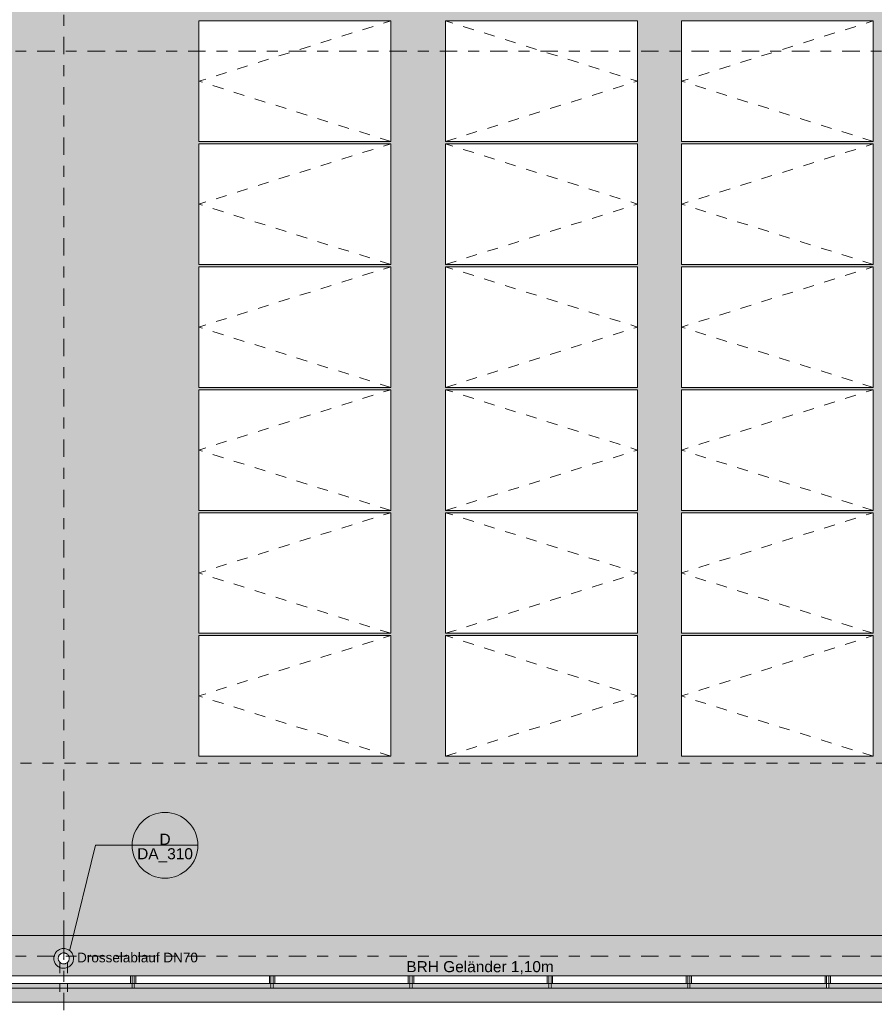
# Model space of a CAD drawing. Header units: metres. Extents: x -180 to 4, y -47 to 4.
# Tile 84 of 256: x -145.42 to -137.63, y -39.89 to -30.91. Entities that reach past the tile are written whole.
import ezdxf

# ---------------------------------------------------------------- set-up
doc = ezdxf.new("R2010")
doc.units = ezdxf.units.M
doc.header["$LTSCALE"] = 0.05
doc.header["$PDMODE"] = 1
doc.header["$PDSIZE"] = -2
for name, pattern in [('Linienart-50', [2.116531, 1.058062, -1.058469]), ('Linienart-53', [5.291531, 3.175, -1.058062, 0.352704, -0.705764]), ('VW-01 Strichlinie kurz', [1.999894, 0.999947, -0.999947])]:
    doc.linetypes.add(name, pattern=pattern)
for name, color, linetype, lineweight, true_color in [('30 -36 Dächer- 3 Dachbeläge', 7, 'Continuous', 15, 0x9999ff), ('30 -36 Dächer- 3 Dachbeläge Gründach', 250, 'Continuous', 9, 0x333333), ('30 -36 Dächer- 4 Dachbekleidungen', 7, 'Continuous', 9, 0xccccff), ('40 -41 Abwasser_Wasser_Gas- 1 Abwasser + sanitäre Anlagen', 7, 'Continuous', 9, 0xff6633), ('40 -44 Elektr. Anlagen- 2 Eigenstromversorgungsanlagen', 7, 'Continuous', 5, 0xff6633), ('70 -72 Beschriftung- 1 Beschriftung allgemein', 7, 'Continuous', 9, 0xff6633), ('70 -72 Beschriftung- 7 Detailverweise', 7, 'Continuous', 9, 0x00dd00), ('Dachflächen Moblierung', 7, 'Continuous', 9, 0x888888)]:
    doc.layers.add(name, color=color, linetype=linetype, lineweight=lineweight, true_color=true_color)
for name, color, linetype, lineweight in [('40 -41 Abwasser_Wasser_Gas- 2 Wasser-1', 7, 'Continuous', 15), ('60- 61 allgemeine Ausstattung- 4 Terrassen', 7, 'Continuous', 9), ('70 -71 Achsen- 1 Gebäudeachsen', 7, 'Linienart-53', 18), ('Keine', 7, 'Continuous', 9)]:
    doc.layers.add(name, color=color, linetype=linetype, lineweight=lineweight)
doc.styles.add('Arial', font='arial.ttf')

# ---------------------------------------------------------------- blocks, each defined once
blk = doc.blocks.new('Gruppe-631')
at = {"color": 255, "linetype": 'Continuous', "lineweight": 9, "transparency": 33554687}
blk.add_wipeout([(-143.7888, -36.5242), (-142.0388, -36.5242), (-142.0388, -37.6242), (-143.7888, -37.6242)], dxfattribs=at).dxf.layer = '40 -44 Elektr. Anlagen- 2 Eigenstromversorgungsanlagen'
at = {"layer": '40 -44 Elektr. Anlagen- 2 Eigenstromversorgungsanlagen', "color": 7, "linetype": 'Continuous', "lineweight": 9, "transparency": 33554687, "flags": 128}
blk.add_lwpolyline([(-143.7888, -36.5242), (-142.0388, -36.5242), (-142.0388, -37.6242), (-143.7888, -37.6242)], close=True, dxfattribs=at)
at = {"layer": 'Dachflächen Moblierung', "color": 8, "linetype": 'VW-01 Strichlinie kurz', "lineweight": 5, "flags": 128}
blk.add_lwpolyline([(-142.0388, -37.6242), (-143.7888, -37.0742), (-142.0388, -36.5242)], dxfattribs=at)
blk = doc.blocks.new('Gruppe-632')
at = {"color": 255, "linetype": 'Continuous', "lineweight": 9, "transparency": 33554687}
blk.add_wipeout([(-143.7888, -35.4032), (-142.0388, -35.4032), (-142.0388, -36.5032), (-143.7888, -36.5032)], dxfattribs=at).dxf.layer = '40 -44 Elektr. Anlagen- 2 Eigenstromversorgungsanlagen'
at = {"layer": '40 -44 Elektr. Anlagen- 2 Eigenstromversorgungsanlagen', "color": 7, "linetype": 'Continuous', "lineweight": 9, "transparency": 33554687, "flags": 128}
blk.add_lwpolyline([(-143.7888, -35.4032), (-142.0388, -35.4032), (-142.0388, -36.5032), (-143.7888, -36.5032)], close=True, dxfattribs=at)
at = {"layer": 'Dachflächen Moblierung', "color": 8, "linetype": 'VW-01 Strichlinie kurz', "lineweight": 5, "flags": 128}
blk.add_lwpolyline([(-142.0388, -36.5032), (-143.7888, -35.9532), (-142.0388, -35.4032)], dxfattribs=at)
blk = doc.blocks.new('Gruppe-633')
at = {"color": 255, "linetype": 'Continuous', "lineweight": 9, "transparency": 33554687}
blk.add_wipeout([(-143.7888, -34.2822), (-142.0388, -34.2822), (-142.0388, -35.3822), (-143.7888, -35.3822)], dxfattribs=at).dxf.layer = '40 -44 Elektr. Anlagen- 2 Eigenstromversorgungsanlagen'
at = {"layer": '40 -44 Elektr. Anlagen- 2 Eigenstromversorgungsanlagen', "color": 7, "linetype": 'Continuous', "lineweight": 9, "transparency": 33554687, "flags": 128}
blk.add_lwpolyline([(-143.7888, -34.2822), (-142.0388, -34.2822), (-142.0388, -35.3822), (-143.7888, -35.3822)], close=True, dxfattribs=at)
at = {"layer": 'Dachflächen Moblierung', "color": 8, "linetype": 'VW-01 Strichlinie kurz', "lineweight": 5, "flags": 128}
blk.add_lwpolyline([(-142.0388, -35.3822), (-143.7888, -34.8322), (-142.0388, -34.2822)], dxfattribs=at)
blk = doc.blocks.new('Gruppe-634')
at = {"color": 255, "linetype": 'Continuous', "lineweight": 9, "transparency": 33554687}
blk.add_wipeout([(-143.7888, -33.1612), (-142.0388, -33.1612), (-142.0388, -34.2612), (-143.7888, -34.2612)], dxfattribs=at).dxf.layer = '40 -44 Elektr. Anlagen- 2 Eigenstromversorgungsanlagen'
at = {"layer": '40 -44 Elektr. Anlagen- 2 Eigenstromversorgungsanlagen', "color": 7, "linetype": 'Continuous', "lineweight": 9, "transparency": 33554687, "flags": 128}
blk.add_lwpolyline([(-143.7888, -33.1612), (-142.0388, -33.1612), (-142.0388, -34.2612), (-143.7888, -34.2612)], close=True, dxfattribs=at)
at = {"layer": 'Dachflächen Moblierung', "color": 8, "linetype": 'VW-01 Strichlinie kurz', "lineweight": 5, "flags": 128}
blk.add_lwpolyline([(-142.0388, -34.2612), (-143.7888, -33.7112), (-142.0388, -33.1612)], dxfattribs=at)
blk = doc.blocks.new('Gruppe-635')
at = {"color": 255, "linetype": 'Continuous', "lineweight": 9, "transparency": 33554687}
blk.add_wipeout([(-143.7888, -32.0402), (-142.0388, -32.0402), (-142.0388, -33.1402), (-143.7888, -33.1402)], dxfattribs=at).dxf.layer = '40 -44 Elektr. Anlagen- 2 Eigenstromversorgungsanlagen'
at = {"layer": '40 -44 Elektr. Anlagen- 2 Eigenstromversorgungsanlagen', "color": 7, "linetype": 'Continuous', "lineweight": 9, "transparency": 33554687, "flags": 128}
blk.add_lwpolyline([(-143.7888, -32.0402), (-142.0388, -32.0402), (-142.0388, -33.1402), (-143.7888, -33.1402)], close=True, dxfattribs=at)
at = {"layer": 'Dachflächen Moblierung', "color": 8, "linetype": 'VW-01 Strichlinie kurz', "lineweight": 5, "flags": 128}
blk.add_lwpolyline([(-142.0388, -33.1402), (-143.7888, -32.5902), (-142.0388, -32.0402)], dxfattribs=at)
blk = doc.blocks.new('Gruppe-636')
at = {"color": 255, "linetype": 'Continuous', "lineweight": 9, "transparency": 33554687}
blk.add_wipeout([(-143.7888, -30.9192), (-142.0388, -30.9192), (-142.0388, -32.0192), (-143.7888, -32.0192)], dxfattribs=at).dxf.layer = '40 -44 Elektr. Anlagen- 2 Eigenstromversorgungsanlagen'
at = {"layer": '40 -44 Elektr. Anlagen- 2 Eigenstromversorgungsanlagen', "color": 7, "linetype": 'Continuous', "lineweight": 9, "transparency": 33554687, "flags": 128}
blk.add_lwpolyline([(-143.7888, -30.9192), (-142.0388, -30.9192), (-142.0388, -32.0192), (-143.7888, -32.0192)], close=True, dxfattribs=at)
at = {"layer": 'Dachflächen Moblierung', "color": 8, "linetype": 'VW-01 Strichlinie kurz', "lineweight": 5, "flags": 128}
blk.add_lwpolyline([(-142.0388, -32.0192), (-143.7888, -31.4692), (-142.0388, -30.9192)], dxfattribs=at)
blk = doc.blocks.new('Gruppe-639')
at = {"color": 255, "linetype": 'Continuous', "lineweight": 9, "transparency": 33554687}
blk.add_wipeout([(-141.5388, -36.5242), (-139.7888, -36.5242), (-139.7888, -37.6242), (-141.5388, -37.6242)], dxfattribs=at).dxf.layer = '40 -44 Elektr. Anlagen- 2 Eigenstromversorgungsanlagen'
at = {"layer": '40 -44 Elektr. Anlagen- 2 Eigenstromversorgungsanlagen', "color": 7, "linetype": 'Continuous', "lineweight": 9, "transparency": 33554687, "flags": 128}
blk.add_lwpolyline([(-141.5388, -36.5242), (-139.7888, -36.5242), (-139.7888, -37.6242), (-141.5388, -37.6242)], close=True, dxfattribs=at)
at = {"layer": 'Dachflächen Moblierung', "color": 8, "linetype": 'VW-01 Strichlinie kurz', "lineweight": 5, "flags": 128}
blk.add_lwpolyline([(-141.5388, -37.6242), (-139.7888, -37.0742), (-141.5388, -36.5242)], dxfattribs=at)
blk = doc.blocks.new('Gruppe-640')
at = {"color": 255, "linetype": 'Continuous', "lineweight": 9, "transparency": 33554687}
blk.add_wipeout([(-141.5388, -35.4032), (-139.7888, -35.4032), (-139.7888, -36.5032), (-141.5388, -36.5032)], dxfattribs=at).dxf.layer = '40 -44 Elektr. Anlagen- 2 Eigenstromversorgungsanlagen'
at = {"layer": '40 -44 Elektr. Anlagen- 2 Eigenstromversorgungsanlagen', "color": 7, "linetype": 'Continuous', "lineweight": 9, "transparency": 33554687, "flags": 128}
blk.add_lwpolyline([(-141.5388, -35.4032), (-139.7888, -35.4032), (-139.7888, -36.5032), (-141.5388, -36.5032)], close=True, dxfattribs=at)
at = {"layer": 'Dachflächen Moblierung', "color": 8, "linetype": 'VW-01 Strichlinie kurz', "lineweight": 5, "flags": 128}
blk.add_lwpolyline([(-141.5388, -36.5032), (-139.7888, -35.9532), (-141.5388, -35.4032)], dxfattribs=at)
blk = doc.blocks.new('Gruppe-641')
at = {"color": 255, "linetype": 'Continuous', "lineweight": 9, "transparency": 33554687}
blk.add_wipeout([(-141.5388, -34.2822), (-139.7888, -34.2822), (-139.7888, -35.3822), (-141.5388, -35.3822)], dxfattribs=at).dxf.layer = '40 -44 Elektr. Anlagen- 2 Eigenstromversorgungsanlagen'
at = {"layer": '40 -44 Elektr. Anlagen- 2 Eigenstromversorgungsanlagen', "color": 7, "linetype": 'Continuous', "lineweight": 9, "transparency": 33554687, "flags": 128}
blk.add_lwpolyline([(-141.5388, -34.2822), (-139.7888, -34.2822), (-139.7888, -35.3822), (-141.5388, -35.3822)], close=True, dxfattribs=at)
at = {"layer": 'Dachflächen Moblierung', "color": 8, "linetype": 'VW-01 Strichlinie kurz', "lineweight": 5, "flags": 128}
blk.add_lwpolyline([(-141.5388, -35.3822), (-139.7888, -34.8322), (-141.5388, -34.2822)], dxfattribs=at)
blk = doc.blocks.new('Gruppe-642')
at = {"color": 255, "linetype": 'Continuous', "lineweight": 9, "transparency": 33554687}
blk.add_wipeout([(-141.5388, -33.1612), (-139.7888, -33.1612), (-139.7888, -34.2612), (-141.5388, -34.2612)], dxfattribs=at).dxf.layer = '40 -44 Elektr. Anlagen- 2 Eigenstromversorgungsanlagen'
at = {"layer": '40 -44 Elektr. Anlagen- 2 Eigenstromversorgungsanlagen', "color": 7, "linetype": 'Continuous', "lineweight": 9, "transparency": 33554687, "flags": 128}
blk.add_lwpolyline([(-141.5388, -33.1612), (-139.7888, -33.1612), (-139.7888, -34.2612), (-141.5388, -34.2612)], close=True, dxfattribs=at)
at = {"layer": 'Dachflächen Moblierung', "color": 8, "linetype": 'VW-01 Strichlinie kurz', "lineweight": 5, "flags": 128}
blk.add_lwpolyline([(-141.5388, -34.2612), (-139.7888, -33.7112), (-141.5388, -33.1612)], dxfattribs=at)
blk = doc.blocks.new('Gruppe-643')
at = {"color": 255, "linetype": 'Continuous', "lineweight": 9, "transparency": 33554687}
blk.add_wipeout([(-141.5388, -32.0402), (-139.7888, -32.0402), (-139.7888, -33.1402), (-141.5388, -33.1402)], dxfattribs=at).dxf.layer = '40 -44 Elektr. Anlagen- 2 Eigenstromversorgungsanlagen'
at = {"layer": '40 -44 Elektr. Anlagen- 2 Eigenstromversorgungsanlagen', "color": 7, "linetype": 'Continuous', "lineweight": 9, "transparency": 33554687, "flags": 128}
blk.add_lwpolyline([(-141.5388, -32.0402), (-139.7888, -32.0402), (-139.7888, -33.1402), (-141.5388, -33.1402)], close=True, dxfattribs=at)
at = {"layer": 'Dachflächen Moblierung', "color": 8, "linetype": 'VW-01 Strichlinie kurz', "lineweight": 5, "flags": 128}
blk.add_lwpolyline([(-141.5388, -33.1402), (-139.7888, -32.5902), (-141.5388, -32.0402)], dxfattribs=at)
blk = doc.blocks.new('Gruppe-644')
at = {"color": 255, "linetype": 'Continuous', "lineweight": 9, "transparency": 33554687}
blk.add_wipeout([(-141.5388, -30.9192), (-139.7888, -30.9192), (-139.7888, -32.0192), (-141.5388, -32.0192)], dxfattribs=at).dxf.layer = '40 -44 Elektr. Anlagen- 2 Eigenstromversorgungsanlagen'
at = {"layer": '40 -44 Elektr. Anlagen- 2 Eigenstromversorgungsanlagen', "color": 7, "linetype": 'Continuous', "lineweight": 9, "transparency": 33554687, "flags": 128}
blk.add_lwpolyline([(-141.5388, -30.9192), (-139.7888, -30.9192), (-139.7888, -32.0192), (-141.5388, -32.0192)], close=True, dxfattribs=at)
at = {"layer": 'Dachflächen Moblierung', "color": 8, "linetype": 'VW-01 Strichlinie kurz', "lineweight": 5, "flags": 128}
blk.add_lwpolyline([(-141.5388, -32.0192), (-139.7888, -31.4692), (-141.5388, -30.9192)], dxfattribs=at)
blk = doc.blocks.new('Gruppe-647')
at = {"color": 255, "linetype": 'Continuous', "lineweight": 9, "transparency": 33554687}
blk.add_wipeout([(-139.3888, -36.5242), (-137.6388, -36.5242), (-137.6388, -37.6242), (-139.3888, -37.6242)], dxfattribs=at).dxf.layer = '40 -44 Elektr. Anlagen- 2 Eigenstromversorgungsanlagen'
at = {"layer": '40 -44 Elektr. Anlagen- 2 Eigenstromversorgungsanlagen', "color": 7, "linetype": 'Continuous', "lineweight": 9, "transparency": 33554687, "flags": 128}
blk.add_lwpolyline([(-139.3888, -36.5242), (-137.6388, -36.5242), (-137.6388, -37.6242), (-139.3888, -37.6242)], close=True, dxfattribs=at)
at = {"layer": 'Dachflächen Moblierung', "color": 8, "linetype": 'VW-01 Strichlinie kurz', "lineweight": 5, "flags": 128}
blk.add_lwpolyline([(-137.6388, -37.6242), (-139.3888, -37.0742), (-137.6388, -36.5242)], dxfattribs=at)
blk = doc.blocks.new('Gruppe-648')
at = {"color": 255, "linetype": 'Continuous', "lineweight": 9, "transparency": 33554687}
blk.add_wipeout([(-139.3888, -35.4032), (-137.6388, -35.4032), (-137.6388, -36.5032), (-139.3888, -36.5032)], dxfattribs=at).dxf.layer = '40 -44 Elektr. Anlagen- 2 Eigenstromversorgungsanlagen'
at = {"layer": '40 -44 Elektr. Anlagen- 2 Eigenstromversorgungsanlagen', "color": 7, "linetype": 'Continuous', "lineweight": 9, "transparency": 33554687, "flags": 128}
blk.add_lwpolyline([(-139.3888, -35.4032), (-137.6388, -35.4032), (-137.6388, -36.5032), (-139.3888, -36.5032)], close=True, dxfattribs=at)
at = {"layer": 'Dachflächen Moblierung', "color": 8, "linetype": 'VW-01 Strichlinie kurz', "lineweight": 5, "flags": 128}
blk.add_lwpolyline([(-137.6388, -36.5032), (-139.3888, -35.9532), (-137.6388, -35.4032)], dxfattribs=at)
blk = doc.blocks.new('Gruppe-649')
at = {"color": 255, "linetype": 'Continuous', "lineweight": 9, "transparency": 33554687}
blk.add_wipeout([(-139.3888, -34.2822), (-137.6388, -34.2822), (-137.6388, -35.3822), (-139.3888, -35.3822)], dxfattribs=at).dxf.layer = '40 -44 Elektr. Anlagen- 2 Eigenstromversorgungsanlagen'
at = {"layer": '40 -44 Elektr. Anlagen- 2 Eigenstromversorgungsanlagen', "color": 7, "linetype": 'Continuous', "lineweight": 9, "transparency": 33554687, "flags": 128}
blk.add_lwpolyline([(-139.3888, -34.2822), (-137.6388, -34.2822), (-137.6388, -35.3822), (-139.3888, -35.3822)], close=True, dxfattribs=at)
at = {"layer": 'Dachflächen Moblierung', "color": 8, "linetype": 'VW-01 Strichlinie kurz', "lineweight": 5, "flags": 128}
blk.add_lwpolyline([(-137.6388, -35.3822), (-139.3888, -34.8322), (-137.6388, -34.2822)], dxfattribs=at)
blk = doc.blocks.new('Gruppe-650')
at = {"color": 255, "linetype": 'Continuous', "lineweight": 9, "transparency": 33554687}
blk.add_wipeout([(-139.3888, -33.1612), (-137.6388, -33.1612), (-137.6388, -34.2612), (-139.3888, -34.2612)], dxfattribs=at).dxf.layer = '40 -44 Elektr. Anlagen- 2 Eigenstromversorgungsanlagen'
at = {"layer": '40 -44 Elektr. Anlagen- 2 Eigenstromversorgungsanlagen', "color": 7, "linetype": 'Continuous', "lineweight": 9, "transparency": 33554687, "flags": 128}
blk.add_lwpolyline([(-139.3888, -33.1612), (-137.6388, -33.1612), (-137.6388, -34.2612), (-139.3888, -34.2612)], close=True, dxfattribs=at)
at = {"layer": 'Dachflächen Moblierung', "color": 8, "linetype": 'VW-01 Strichlinie kurz', "lineweight": 5, "flags": 128}
blk.add_lwpolyline([(-137.6388, -34.2612), (-139.3888, -33.7112), (-137.6388, -33.1612)], dxfattribs=at)
blk = doc.blocks.new('Gruppe-651')
at = {"color": 255, "linetype": 'Continuous', "lineweight": 9, "transparency": 33554687}
blk.add_wipeout([(-139.3888, -32.0402), (-137.6388, -32.0402), (-137.6388, -33.1402), (-139.3888, -33.1402)], dxfattribs=at).dxf.layer = '40 -44 Elektr. Anlagen- 2 Eigenstromversorgungsanlagen'
at = {"layer": '40 -44 Elektr. Anlagen- 2 Eigenstromversorgungsanlagen', "color": 7, "linetype": 'Continuous', "lineweight": 9, "transparency": 33554687, "flags": 128}
blk.add_lwpolyline([(-139.3888, -32.0402), (-137.6388, -32.0402), (-137.6388, -33.1402), (-139.3888, -33.1402)], close=True, dxfattribs=at)
at = {"layer": 'Dachflächen Moblierung', "color": 8, "linetype": 'VW-01 Strichlinie kurz', "lineweight": 5, "flags": 128}
blk.add_lwpolyline([(-137.6388, -33.1402), (-139.3888, -32.5902), (-137.6388, -32.0402)], dxfattribs=at)
blk = doc.blocks.new('Gruppe-652')
at = {"color": 255, "linetype": 'Continuous', "lineweight": 9, "transparency": 33554687}
blk.add_wipeout([(-139.3888, -30.9192), (-137.6388, -30.9192), (-137.6388, -32.0192), (-139.3888, -32.0192)], dxfattribs=at).dxf.layer = '40 -44 Elektr. Anlagen- 2 Eigenstromversorgungsanlagen'
at = {"layer": '40 -44 Elektr. Anlagen- 2 Eigenstromversorgungsanlagen', "color": 7, "linetype": 'Continuous', "lineweight": 9, "transparency": 33554687, "flags": 128}
blk.add_lwpolyline([(-139.3888, -30.9192), (-137.6388, -30.9192), (-137.6388, -32.0192), (-139.3888, -32.0192)], close=True, dxfattribs=at)
at = {"layer": 'Dachflächen Moblierung', "color": 8, "linetype": 'VW-01 Strichlinie kurz', "lineweight": 5, "flags": 128}
blk.add_lwpolyline([(-137.6388, -32.0192), (-139.3888, -31.4692), (-137.6388, -30.9192)], dxfattribs=at)
blk = doc.blocks.new('Gruppe-767')
at = {"layer": '70 -72 Beschriftung- 1 Beschriftung allgemein', "color": 7, "transparency": 33554687}
for name in ['Gruppe-631', 'Gruppe-639', 'Gruppe-647']:
    blk.add_blockref(name, (0, 0), dxfattribs=at)
for name in ['Gruppe-632', 'Gruppe-640', 'Gruppe-648']:
    blk.add_blockref(name, (0, 0), dxfattribs=at)
for name in ['Gruppe-633', 'Gruppe-641', 'Gruppe-649']:
    blk.add_blockref(name, (0, 0), dxfattribs=at)
for name in ['Gruppe-634', 'Gruppe-642', 'Gruppe-650']:
    blk.add_blockref(name, (0, 0), dxfattribs=at)
for name in ['Gruppe-635', 'Gruppe-643', 'Gruppe-651']:
    blk.add_blockref(name, (0, 0), dxfattribs=at)
for name in ['Gruppe-636', 'Gruppe-644', 'Gruppe-652']:
    blk.add_blockref(name, (0, 0), dxfattribs=at)
blk = doc.blocks.new('Gruppe-797')
at = {"layer": '70 -72 Beschriftung- 1 Beschriftung allgemein', "insert": (-144.8988, -39.4148), "char_height": 0.088103, "attachment_point": 1, "line_spacing_factor": 0.969685, "style": 'Arial'}
blk.add_mtext('Drosselablauf DN70', dxfattribs=at)
at = {"color": 255}
blk.add_wipeout([(-144.9777, -39.492), (-144.9804, -39.4962), (-144.9834, -39.5), (-144.9868, -39.5035), (-144.9906, -39.5067), (-144.9946, -39.5095), (-144.9989, -39.5119), (-145.0034, -39.5138), (-145.0081, -39.5153), (-145.0129, -39.5164), (-145.0177, -39.5169), (-145.0226, -39.517), (-145.0275, -39.5166), (-145.0324, -39.5157), (-145.0371, -39.5144), (-145.0416, -39.5126), (-145.046, -39.5103), (-145.0501, -39.5077), (-145.054, -39.5046), (-145.0575, -39.5012), (-145.0607, -39.4975), (-145.0635, -39.4934), (-145.0658, -39.4892), (-145.0678, -39.4847), (-145.0693, -39.48), (-145.0703, -39.4752), (-145.0709, -39.4703), (-145.071, -39.4654), (-145.0706, -39.4605), (-145.0697, -39.4557), (-145.0683, -39.451), (-145.0665, -39.4464), (-145.0643, -39.442), (-145.0616, -39.4379), (-145.0586, -39.4341), (-145.0552, -39.4305), (-145.0514, -39.4274), (-145.0474, -39.4246), (-145.0431, -39.4222), (-145.0386, -39.4202), (-145.0339, -39.4187), (-145.0291, -39.4177), (-145.0243, -39.4171), (-145.0194, -39.4171), (-145.0145, -39.4175), (-145.0096, -39.4183), (-145.0049, -39.4197), (-145.0004, -39.4215), (-144.996, -39.4237), (-144.9919, -39.4264), (-144.988, -39.4294), (-144.9845, -39.4329), (-144.9813, -39.4366), (-144.9785, -39.4406), (-144.9762, -39.4449), (-144.9742, -39.4494), (-144.9727, -39.4541), (-144.9717, -39.4589), (-144.9711, -39.4638), (-144.971, -39.4687), (-144.9714, -39.4736), (-144.9723, -39.4784), (-144.9737, -39.4831), (-144.9755, -39.4877)], dxfattribs=at).dxf.layer = '40 -41 Abwasser_Wasser_Gas- 2 Wasser-1'
at = {"layer": '40 -41 Abwasser_Wasser_Gas- 1 Abwasser + sanitäre Anlagen', "linetype": 'Continuous', "lineweight": 0}
blk.add_hatch(color=30, dxfattribs=at).paths.add_polyline_path([(-145.0202, -39.464), (-145.021, -39.467), (-145.0218, -39.464)])
at = {"layer": '40 -41 Abwasser_Wasser_Gas- 1 Abwasser + sanitäre Anlagen', "linetype": 'Linienart-50'}
for p, q in [((-145.021, -39.2126), (-145.021, -39.467)), ((-145.056, -39.5027), (-145.056, -39.7704)), ((-144.986, -39.5027), (-144.986, -39.7704))]:
    blk.add_line(p, q, dxfattribs=at)
at = {"layer": '40 -41 Abwasser_Wasser_Gas- 1 Abwasser + sanitäre Anlagen', "lineweight": 5, "flags": 128}
blk.add_lwpolyline([(-145.0202, -39.464), (-145.021, -39.467), (-145.0218, -39.464)], close=True, dxfattribs=at)
at = {"layer": '40 -41 Abwasser_Wasser_Gas- 2 Wasser-1'}
blk.add_line((-145.021, -39.467), (-145.021, -39.275), dxfattribs=at)
at = {"layer": '40 -41 Abwasser_Wasser_Gas- 2 Wasser-1', "flags": 128}
for points in [[(-144.9431, -39.512), (-144.9478, -39.5195), (-144.9533, -39.5264), (-144.9595, -39.5327), (-144.9662, -39.5384), (-144.9735, -39.5435), (-144.9812, -39.5478), (-144.9893, -39.5513), (-144.9977, -39.554), (-145.0063, -39.5558), (-145.0151, -39.5568), (-145.0239, -39.557), (-145.0327, -39.5563), (-145.0414, -39.5547), (-145.0499, -39.5523), (-145.0581, -39.549), (-145.066, -39.545), (-145.0734, -39.5402), (-145.0803, -39.5347), (-145.0867, -39.5286), (-145.0924, -39.5218), (-145.0974, -39.5146), (-145.1017, -39.5068), (-145.1052, -39.4987), (-145.1079, -39.4903), (-145.1098, -39.4817), (-145.1108, -39.4729), (-145.111, -39.4641), (-145.1102, -39.4553), (-145.1086, -39.4466), (-145.1062, -39.4381), (-145.103, -39.4299), (-145.0989, -39.422), (-145.0942, -39.4146), (-145.0887, -39.4077), (-145.0825, -39.4014), (-145.0758, -39.3956), (-145.0685, -39.3906), (-145.0608, -39.3863), (-145.0527, -39.3828), (-145.0443, -39.3801), (-145.0357, -39.3782), (-145.0269, -39.3772), (-145.0181, -39.3771), (-145.0093, -39.3778), (-145.0006, -39.3794), (-144.9921, -39.3818), (-144.9839, -39.3851), (-144.976, -39.3891), (-144.9686, -39.3939), (-144.9617, -39.3994), (-144.9553, -39.4055), (-144.9496, -39.4123), (-144.9446, -39.4195), (-144.9403, -39.4272), (-144.9368, -39.4353), (-144.9341, -39.4437), (-144.9322, -39.4524), (-144.9312, -39.4612), (-144.931, -39.47), (-144.9318, -39.4788), (-144.9334, -39.4875), (-144.9358, -39.496), (-144.939, -39.5042)], [(-144.9777, -39.492), (-144.9804, -39.4962), (-144.9834, -39.5), (-144.9868, -39.5035), (-144.9906, -39.5067), (-144.9946, -39.5095), (-144.9989, -39.5119), (-145.0034, -39.5138), (-145.0081, -39.5153), (-145.0129, -39.5164), (-145.0177, -39.5169), (-145.0226, -39.517), (-145.0275, -39.5166), (-145.0324, -39.5157), (-145.0371, -39.5144), (-145.0416, -39.5126), (-145.046, -39.5103), (-145.0501, -39.5077), (-145.054, -39.5046), (-145.0575, -39.5012), (-145.0607, -39.4975), (-145.0635, -39.4934), (-145.0658, -39.4892), (-145.0678, -39.4847), (-145.0693, -39.48), (-145.0703, -39.4752), (-145.0709, -39.4703), (-145.071, -39.4654), (-145.0706, -39.4605), (-145.0697, -39.4557), (-145.0683, -39.451), (-145.0665, -39.4464), (-145.0643, -39.442), (-145.0616, -39.4379), (-145.0586, -39.4341), (-145.0552, -39.4305), (-145.0514, -39.4274), (-145.0474, -39.4246), (-145.0431, -39.4222), (-145.0386, -39.4202), (-145.0339, -39.4187), (-145.0291, -39.4177), (-145.0243, -39.4171), (-145.0194, -39.4171), (-145.0145, -39.4175), (-145.0096, -39.4183), (-145.0049, -39.4197), (-145.0004, -39.4215), (-144.996, -39.4237), (-144.9919, -39.4264), (-144.988, -39.4294), (-144.9845, -39.4329), (-144.9813, -39.4366), (-144.9785, -39.4406), (-144.9762, -39.4449), (-144.9742, -39.4494), (-144.9727, -39.4541), (-144.9717, -39.4589), (-144.9711, -39.4638), (-144.971, -39.4687), (-144.9714, -39.4736), (-144.9723, -39.4784), (-144.9737, -39.4831), (-144.9755, -39.4877)]]:
    blk.add_lwpolyline(points, close=True, dxfattribs=at)
blk = doc.blocks.new('Gruppe-898')
at = {"layer": '70 -72 Beschriftung- 7 Detailverweise'}
blk.add_line((0.935, 0), (0.335, 0), dxfattribs=at)
at = {"layer": '70 -72 Beschriftung- 7 Detailverweise', "flags": 128}
blk.add_lwpolyline([(0.935, 0), (0.9336, -0.0294), (0.9292, -0.0585), (0.9221, -0.0871), (0.9122, -0.1148), (0.8996, -0.1414), (0.8844, -0.1667), (0.8669, -0.1903), (0.8471, -0.2121), (0.8253, -0.2319), (0.8017, -0.2494), (0.7764, -0.2646), (0.7498, -0.2772), (0.7221, -0.2871), (0.6935, -0.2942), (0.6644, -0.2986), (0.635, -0.3), (0.6056, -0.2986), (0.5765, -0.2942), (0.5479, -0.2871), (0.5202, -0.2772), (0.4936, -0.2646), (0.4683, -0.2494), (0.4447, -0.2319), (0.4229, -0.2121), (0.4031, -0.1903), (0.3856, -0.1667), (0.3704, -0.1414), (0.3578, -0.1148), (0.3479, -0.0871), (0.3408, -0.0585), (0.3364, -0.0294), (0.335, 0), (0.3364, 0.0294), (0.3408, 0.0585), (0.3479, 0.0871), (0.3578, 0.1148), (0.3704, 0.1414), (0.3856, 0.1667), (0.4031, 0.1903), (0.4229, 0.2121), (0.4447, 0.2319), (0.4683, 0.2494), (0.4936, 0.2646), (0.5202, 0.2772), (0.5479, 0.2871), (0.5765, 0.2942), (0.6056, 0.2986), (0.635, 0.3), (0.6644, 0.2986), (0.6935, 0.2942), (0.7221, 0.2871), (0.7498, 0.2772), (0.7764, 0.2646), (0.8017, 0.2494), (0.8253, 0.2319), (0.8471, 0.2121), (0.8669, 0.1903), (0.8844, 0.1667), (0.8996, 0.1414), (0.9122, 0.1148), (0.9221, 0.0871), (0.9292, 0.0585), (0.9336, 0.0294)], close=True, dxfattribs=at)
at = {"layer": '70 -72 Beschriftung- 7 Detailverweise'}
blk.add_point((0.635, 0), dxfattribs=at)
at = {"layer": '70 -72 Beschriftung- 7 Detailverweise', "line_spacing_factor": 0.96878, "style": 'Arial'}
for s, insert, char_height, attachment_point in [('D', (0.635, 0.0046), 0.1007, 8), ('DA_310', (0.635, -0.0267), 0.10069, 2)]:
    blk.add_mtext(s, dxfattribs=dict(at, insert=insert, char_height=char_height, attachment_point=attachment_point))
blk = doc.blocks.new('Referenzmarkierung-98')
at = {"layer": '70 -72 Beschriftung- 7 Detailverweise', "transparency": 33554687}
for q in [(-0.2346, -0.954), (0.635, 0)]:
    blk.add_line((0, 0), q, dxfattribs=at)
at = {"layer": '70 -72 Beschriftung- 7 Detailverweise', "color": 7, "transparency": 33554687}
blk.add_blockref('Gruppe-898', (0, 0), dxfattribs=at)
blk = doc.blocks.new('Gruppe-926')
at = {"layer": '70 -72 Beschriftung- 1 Beschriftung allgemein', "insert": (-141.8969, -39.4918), "char_height": 0.100689, "attachment_point": 1, "line_spacing_factor": 0.970891, "style": 'Arial'}
blk.add_mtext('BRH Geländer 1,10m', dxfattribs=at)
blk = doc.blocks.new('Gruppe-1072')
at = {"color": 255}
blk.add_wipeout([(-144.3977, -39.697), (-144.3977, -39.627), (-144.3777, -39.627), (-144.3777, -39.697)], dxfattribs=at).dxf.layer = '30 -36 Dächer- 4 Dachbekleidungen'
at = {"layer": '30 -36 Dächer- 4 Dachbekleidungen', "flags": 128}
for points in [[(-144.4127, -39.697), (-144.4127, -39.627), (-144.3977, -39.627)], [(-144.3977, -39.697), (-144.3977, -39.627), (-144.3777, -39.627), (-144.3777, -39.697)], [(-144.3627, -39.697), (-144.3627, -39.627), (-144.3777, -39.627)]]:
    blk.add_lwpolyline(points, dxfattribs=at)
at = {"color": 255}
blk.add_wipeout([(-144.3777, -39.737), (-144.3777, -39.697), (-144.3977, -39.697), (-144.3977, -39.737)], dxfattribs=at).dxf.layer = '30 -36 Dächer- 4 Dachbekleidungen'
at = {"layer": '30 -36 Dächer- 4 Dachbekleidungen', "flags": 128}
blk.add_lwpolyline([(-144.3777, -39.737), (-144.3777, -39.697), (-144.3977, -39.697), (-144.3977, -39.737)], close=True, dxfattribs=at)
blk = doc.blocks.new('Gruppe-1073')
at = {"color": 255}
blk.add_wipeout([(-143.131, -39.697), (-143.131, -39.627), (-143.111, -39.627), (-143.111, -39.697)], dxfattribs=at).dxf.layer = '30 -36 Dächer- 4 Dachbekleidungen'
at = {"layer": '30 -36 Dächer- 4 Dachbekleidungen', "flags": 128}
for points in [[(-143.146, -39.697), (-143.146, -39.627), (-143.131, -39.627)], [(-143.131, -39.697), (-143.131, -39.627), (-143.111, -39.627), (-143.111, -39.697)], [(-143.096, -39.697), (-143.096, -39.627), (-143.111, -39.627)]]:
    blk.add_lwpolyline(points, dxfattribs=at)
at = {"color": 255}
blk.add_wipeout([(-143.111, -39.737), (-143.111, -39.697), (-143.131, -39.697), (-143.131, -39.737)], dxfattribs=at).dxf.layer = '30 -36 Dächer- 4 Dachbekleidungen'
at = {"layer": '30 -36 Dächer- 4 Dachbekleidungen', "flags": 128}
blk.add_lwpolyline([(-143.111, -39.737), (-143.111, -39.697), (-143.131, -39.697), (-143.131, -39.737)], close=True, dxfattribs=at)
blk = doc.blocks.new('Gruppe-1074')
at = {"color": 255}
blk.add_wipeout([(-141.8643, -39.697), (-141.8643, -39.627), (-141.8443, -39.627), (-141.8443, -39.697)], dxfattribs=at).dxf.layer = '30 -36 Dächer- 4 Dachbekleidungen'
at = {"layer": '30 -36 Dächer- 4 Dachbekleidungen', "flags": 128}
for points in [[(-141.8793, -39.697), (-141.8793, -39.627), (-141.8643, -39.627)], [(-141.8643, -39.697), (-141.8643, -39.627), (-141.8443, -39.627), (-141.8443, -39.697)], [(-141.8293, -39.697), (-141.8293, -39.627), (-141.8443, -39.627)]]:
    blk.add_lwpolyline(points, dxfattribs=at)
at = {"color": 255}
blk.add_wipeout([(-141.8443, -39.737), (-141.8443, -39.697), (-141.8643, -39.697), (-141.8643, -39.737)], dxfattribs=at).dxf.layer = '30 -36 Dächer- 4 Dachbekleidungen'
at = {"layer": '30 -36 Dächer- 4 Dachbekleidungen', "flags": 128}
blk.add_lwpolyline([(-141.8443, -39.737), (-141.8443, -39.697), (-141.8643, -39.697), (-141.8643, -39.737)], close=True, dxfattribs=at)
blk = doc.blocks.new('Gruppe-1075')
at = {"color": 255}
blk.add_wipeout([(-140.5977, -39.697), (-140.5977, -39.627), (-140.5777, -39.627), (-140.5777, -39.697)], dxfattribs=at).dxf.layer = '30 -36 Dächer- 4 Dachbekleidungen'
at = {"layer": '30 -36 Dächer- 4 Dachbekleidungen', "flags": 128}
for points in [[(-140.6127, -39.697), (-140.6127, -39.627), (-140.5977, -39.627)], [(-140.5977, -39.697), (-140.5977, -39.627), (-140.5777, -39.627), (-140.5777, -39.697)], [(-140.5627, -39.697), (-140.5627, -39.627), (-140.5777, -39.627)]]:
    blk.add_lwpolyline(points, dxfattribs=at)
at = {"color": 255}
blk.add_wipeout([(-140.5777, -39.737), (-140.5777, -39.697), (-140.5977, -39.697), (-140.5977, -39.737)], dxfattribs=at).dxf.layer = '30 -36 Dächer- 4 Dachbekleidungen'
at = {"layer": '30 -36 Dächer- 4 Dachbekleidungen', "flags": 128}
blk.add_lwpolyline([(-140.5777, -39.737), (-140.5777, -39.697), (-140.5977, -39.697), (-140.5977, -39.737)], close=True, dxfattribs=at)
blk = doc.blocks.new('Gruppe-1076')
at = {"color": 255}
blk.add_wipeout([(-139.331, -39.697), (-139.331, -39.627), (-139.311, -39.627), (-139.311, -39.697)], dxfattribs=at).dxf.layer = '30 -36 Dächer- 4 Dachbekleidungen'
at = {"layer": '30 -36 Dächer- 4 Dachbekleidungen', "flags": 128}
for points in [[(-139.346, -39.697), (-139.346, -39.627), (-139.331, -39.627)], [(-139.331, -39.697), (-139.331, -39.627), (-139.311, -39.627), (-139.311, -39.697)], [(-139.296, -39.697), (-139.296, -39.627), (-139.311, -39.627)]]:
    blk.add_lwpolyline(points, dxfattribs=at)
at = {"color": 255}
blk.add_wipeout([(-139.311, -39.737), (-139.311, -39.697), (-139.331, -39.697), (-139.331, -39.737)], dxfattribs=at).dxf.layer = '30 -36 Dächer- 4 Dachbekleidungen'
at = {"layer": '30 -36 Dächer- 4 Dachbekleidungen', "flags": 128}
blk.add_lwpolyline([(-139.311, -39.737), (-139.311, -39.697), (-139.331, -39.697), (-139.331, -39.737)], close=True, dxfattribs=at)
blk = doc.blocks.new('Gruppe-1077')
at = {"color": 255}
blk.add_wipeout([(-138.0643, -39.697), (-138.0643, -39.627), (-138.0443, -39.627), (-138.0443, -39.697)], dxfattribs=at).dxf.layer = '30 -36 Dächer- 4 Dachbekleidungen'
at = {"layer": '30 -36 Dächer- 4 Dachbekleidungen', "flags": 128}
for points in [[(-138.0793, -39.697), (-138.0793, -39.627), (-138.0643, -39.627)], [(-138.0643, -39.697), (-138.0643, -39.627), (-138.0443, -39.627), (-138.0443, -39.697)], [(-138.0293, -39.697), (-138.0293, -39.627), (-138.0443, -39.627)]]:
    blk.add_lwpolyline(points, dxfattribs=at)
at = {"color": 255}
blk.add_wipeout([(-138.0443, -39.737), (-138.0443, -39.697), (-138.0643, -39.697), (-138.0643, -39.737)], dxfattribs=at).dxf.layer = '30 -36 Dächer- 4 Dachbekleidungen'
at = {"layer": '30 -36 Dächer- 4 Dachbekleidungen', "flags": 128}
blk.add_lwpolyline([(-138.0443, -39.737), (-138.0443, -39.697), (-138.0643, -39.697), (-138.0643, -39.737)], close=True, dxfattribs=at)
blk = doc.blocks.new('Gruppe-1384')
at = {"layer": '30 -36 Dächer- 3 Dachbeläge Gründach', "linetype": 'Continuous', "lineweight": 0, "true_color": 0xe7eedf, "transparency": 33554687}
blk.add_hatch(color=254, dxfattribs=at).paths.add_polyline_path([(-100.01799996, -31.79404198), (-100.01799996, -31.61704198), (-100.31099996, -31.61704198), (-100.31099996, -12.39704198), (-159.47099996, -12.39704198), (-159.47099996, -39.25704198), (-99.61099996, -39.25704198), (-99.61099996, -31.79404198)])
at = {"layer": '30 -36 Dächer- 3 Dachbeläge Gründach', "flags": 128}
blk.add_lwpolyline([(-100.01799996, -31.79404198), (-100.01799996, -31.61704198), (-100.31099996, -31.61704198), (-100.31099996, -12.39704198), (-159.47099996, -12.39704198), (-159.47099996, -39.25704198), (-99.61099996, -39.25704198), (-99.61099996, -31.79404198)], close=True, dxfattribs=at)
at = {"color": 255, "linetype": 'Continuous', "lineweight": 9, "transparency": 33554687}
blk.add_wipeout([(-129.83124836, -12.23704198), (-129.83124836, -12.71704198), (-159.47099996, -12.71704198), (-159.47099996, -39.25704198), (-129.83124836, -39.25704198), (-129.83124836, -39.73704198), (-160.51099996, -39.73704198), (-160.51099996, -31.61704198), (-159.93099996, -31.61704198), (-159.93099996, -12.23704198)], dxfattribs=at).dxf.layer = '30 -36 Dächer- 3 Dachbeläge'
at = {"layer": '30 -36 Dächer- 3 Dachbeläge', "linetype": 'Continuous', "lineweight": 9, "transparency": 33554687}
h = blk.add_hatch(dxfattribs=at)
h.set_pattern_fill('{914A209A-ED12-11EE-87B6-5CE', style=0, pattern_type=2)
h.set_pattern_definition([(-22, (-91.4235, -34.937042), (-0.018555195, 0.04226461), [0.000625, -0.061875]), (14, (-91.415251, -34.959718), (-0.0371103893, -0.0278327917), [0.000625, -0.030625]), (-3.77456, (-91.474014, -34.97415), (-0.01958604, 0.065974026), [0.00028186, -0.093671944]), (-68, (-91.30392, -34.91024), (0.1926424, 0.04407994), [0.00028125, -0.09346875]), (96, (-91.437934, -35.001983), (-0.036105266, -0.06319548), [0.0005625, -0.0931875]), (132, (-91.4101, -34.97828), (0.040202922, 0.004123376), [0.0003125, -0.0621875]), (-17, (-91.442055, -34.96178), (0.0930531, 0.028928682), [0.000625, -0.061875]), (-145, (-91.4369, -34.956625), (0.06266964, -0.040092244), [0.000625, -0.061875]), (-137, (-91.45133, -34.953533), (0.049444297, -0.02123569), [0.000625, -0.061875])])
h.paths.add_polyline_path([(-100.01799996, -31.12704198), (-99.83999996, -31.12704198), (-99.83999996, -31.61604198), (-99.35099996, -31.61604198), (-99.35099996, -31.79404198), (-99.13099996, -31.79404198), (-99.13099996, -39.73704198), (-160.51099996, -39.73704198), (-160.51099996, -31.61704198), (-159.93099996, -31.61704198), (-159.93099996, -12.23704198), (-100.01799996, -12.23704198)])
h.paths.add_polyline_path([(-159.47099996, -39.25704198), (-100.31099996, -39.25704198), (-100.31099996, -12.71704198), (-159.47099996, -12.71704198)])
at = {"layer": '30 -36 Dächer- 3 Dachbeläge', "color": 161, "linetype": 'Continuous', "lineweight": 9, "true_color": 0x9999ff, "transparency": 33554687, "flags": 128}
for points in [[(-100.01799996, -31.12704198), (-99.83999996, -31.12704198), (-99.83999996, -31.61604198), (-99.35099996, -31.61604198), (-99.35099996, -31.79404198), (-99.13099996, -31.79404198), (-99.13099996, -39.73704198), (-160.51099996, -39.73704198), (-160.51099996, -31.61704198), (-159.93099996, -31.61704198), (-159.93099996, -12.23704198), (-100.01799996, -12.23704198)], [(-159.47099996, -39.25704198), (-100.31099996, -39.25704198), (-100.31099996, -12.71704198), (-159.47099996, -12.71704198)]]:
    blk.add_lwpolyline(points, close=True, dxfattribs=at)
at = {"layer": '60- 61 allgemeine Ausstattung- 4 Terrassen', "color": 7}
blk.add_blockref('Gruppe-767', (0, 0), dxfattribs=at)
at = {"layer": '30 -36 Dächer- 3 Dachbeläge', "linetype": 'Continuous', "lineweight": 0}
blk.add_hatch(color=254, dxfattribs=at).paths.add_polyline_path([(-160.64099996, -31.58704198), (-160.64099996, -39.86704198), (-99.00099996, -39.86704198), (-99.00099996, -31.79404198), (-99.13099996, -31.79404198), (-99.13099996, -39.73704198), (-160.51099996, -39.73704198), (-160.51099996, -31.58704198)])
at = {"layer": '30 -36 Dächer- 3 Dachbeläge', "flags": 128}
blk.add_lwpolyline([(-160.64099996, -31.58704198), (-160.64099996, -39.86704198), (-99.00099996, -39.86704198), (-99.00099996, -31.79404198), (-99.13099996, -31.79404198), (-99.13099996, -39.73704198), (-160.51099996, -39.73704198), (-160.51099996, -31.58704198)], dxfattribs=at)
at = {"color": 255}
blk.add_wipeout([(-160.47099996, -39.69704198), (-99.17099996, -39.69704198), (-99.17099996, -31.79404198), (-99.24099996, -31.79404198), (-99.24099996, -39.62704198), (-160.47099996, -39.62704198)], dxfattribs=at).dxf.layer = '30 -36 Dächer- 4 Dachbekleidungen'
at = {"layer": '30 -36 Dächer- 4 Dachbekleidungen', "flags": 128}
blk.add_lwpolyline([(-160.47099996, -39.69704198), (-99.17099996, -39.69704198), (-99.17099996, -31.79404198), (-99.24099996, -31.79404198), (-99.24099996, -39.62704198), (-160.47099996, -39.62704198)], close=True, dxfattribs=at)
at = {"layer": '40 -44 Elektr. Anlagen- 2 Eigenstromversorgungsanlagen', "color": 7, "linetype": 'VW-01 Strichlinie kurz', "lineweight": 9, "flags": 128}
blk.add_lwpolyline([(-157.2387741, -16.50250689), (-102.9687741, -16.50250689), (-102.9687741, -37.68750689), (-157.2387741, -37.68750689)], close=True, dxfattribs=at)
at = {"layer": '70 -72 Beschriftung- 7 Detailverweise', "transparency": 33554687}
blk.add_line((-144.73191594, -38.43575908), (-144.09691594, -38.43575908), dxfattribs=at)
at = {"layer": '70 -72 Beschriftung- 7 Detailverweise'}
blk.add_line((-143.79691594, -38.43575908), (-144.39691594, -38.43575908), dxfattribs=at)
at = {"layer": '70 -72 Beschriftung- 7 Detailverweise', "flags": 128}
blk.add_lwpolyline([(-143.79691594, -38.43575908), (-143.79836052, -38.46516422), (-143.80268035, -38.49428618), (-143.80983384, -38.52284448), (-143.81975208, -38.55056411), (-143.83233956, -38.5771781), (-143.84747506, -38.60243015), (-143.8650128, -38.62607707), (-143.8847839, -38.64789112), (-143.90659795, -38.66766222), (-143.93024487, -38.68519997), (-143.95549692, -38.70033546), (-143.98211091, -38.71292294), (-144.00983054, -38.72284118), (-144.03838884, -38.72999467), (-144.0675108, -38.7343145), (-144.09691594, -38.73575908), (-144.12632108, -38.7343145), (-144.15544304, -38.72999467), (-144.18400134, -38.72284118), (-144.21172097, -38.71292294), (-144.23833496, -38.70033546), (-144.26358701, -38.68519997), (-144.28723392, -38.66766222), (-144.30904797, -38.64789112), (-144.32881908, -38.62607707), (-144.34635682, -38.60243015), (-144.36149232, -38.5771781), (-144.3740798, -38.55056411), (-144.38399804, -38.52284448), (-144.39115152, -38.49428618), (-144.39547136, -38.46516422), (-144.39691594, -38.43575908), (-144.39547136, -38.40635394), (-144.39115152, -38.37723198), (-144.38399804, -38.34867368), (-144.3740798, -38.32095405), (-144.36149232, -38.29434006), (-144.34635682, -38.26908801), (-144.32881908, -38.2454411), (-144.30904797, -38.22362705), (-144.28723392, -38.20385595), (-144.26358701, -38.1863182), (-144.23833496, -38.1711827), (-144.21172097, -38.15859522), (-144.18400134, -38.14867698), (-144.15544304, -38.1415235), (-144.12632108, -38.13720366), (-144.09691594, -38.13575908), (-144.0675108, -38.13720366), (-144.03838884, -38.1415235), (-144.00983054, -38.14867698), (-143.98211091, -38.15859522), (-143.95549692, -38.1711827), (-143.93024487, -38.1863182), (-143.90659795, -38.20385595), (-143.8847839, -38.22362705), (-143.8650128, -38.2454411), (-143.84747506, -38.26908801), (-143.83233956, -38.29434006), (-143.81975208, -38.32095405), (-143.80983384, -38.34867368), (-143.80268035, -38.37723198), (-143.79836052, -38.40635394)], close=True, dxfattribs=at)
at = {"layer": '70 -72 Beschriftung- 7 Detailverweise'}
blk.add_point((-144.09691594, -38.43575908), dxfattribs=at)
at = {"layer": '70 -72 Beschriftung- 1 Beschriftung allgemein', "color": 7}
blk.add_blockref('Gruppe-926', (0, 0), dxfattribs=at)
at = {"layer": '70 -72 Beschriftung- 7 Detailverweise', "line_spacing_factor": 0.96878, "style": 'Arial'}
for s, insert, char_height, attachment_point in [('D', (-144.09691594, -38.43117297), 0.10068866, 8), ('DA_310', (-144.09691594, -38.4624232), 0.100688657, 2)]:
    blk.add_mtext(s, dxfattribs=dict(at, insert=insert, char_height=char_height, attachment_point=attachment_point))
at = {"layer": '40 -41 Abwasser_Wasser_Gas- 2 Wasser-1', "color": 7}
blk.add_blockref('Gruppe-797', (0, 0), dxfattribs=at)
at = {"layer": '70 -72 Beschriftung- 1 Beschriftung allgemein', "color": 7}
for name in ['Gruppe-1073', 'Gruppe-1074', 'Gruppe-1075', 'Gruppe-1076', 'Gruppe-1077']:
    blk.add_blockref(name, (0, 0), dxfattribs=at)
at = {"layer": '70 -72 Beschriftung- 7 Detailverweise', "transparency": 33554687}
blk.add_line((-144.73191594, -38.43575908), (-144.96652595, -39.38978038), dxfattribs=at)
at = {"layer": '70 -72 Beschriftung- 1 Beschriftung allgemein', "color": 7}
blk.add_blockref('Gruppe-1072', (0, 0), dxfattribs=at)
at = {"layer": '70 -72 Beschriftung- 7 Detailverweise'}
blk.add_blockref('Referenzmarkierung-98', (-144.73191594, -38.43575908), dxfattribs=at)
blk = doc.blocks.new('_Dach_2D (2D)')
at = {"layer": '60- 61 allgemeine Ausstattung- 4 Terrassen', "color": 7}
blk.add_blockref('Gruppe-1384', (0, 0), dxfattribs=at)
blk = doc.blocks.new('_Achsen (3D)')
at = {"layer": '70 -71 Achsen- 1 Gebäudeachsen', "transparency": 33554687}
for p, q in [((-145.021, 3.8), (-145.021, -46.172)), ((-179.668, -31.197), (3.826, -31.197)), ((-179.668, -39.447), (3.826, -39.447))]:
    blk.add_line(p, q, dxfattribs=at)

msp = doc.modelspace()

# ---------------------------------------------------------------- block references
at = {"layer": 'Keine', "color": 1}
msp.add_blockref('_Dach_2D (2D)', (0, 0), dxfattribs=at)

# ---------------------------------------------------------------- next in the draw order: block references
msp.add_blockref('_Achsen (3D)', (0, 0), dxfattribs=at)

doc.saveas('drawing.dxf')
